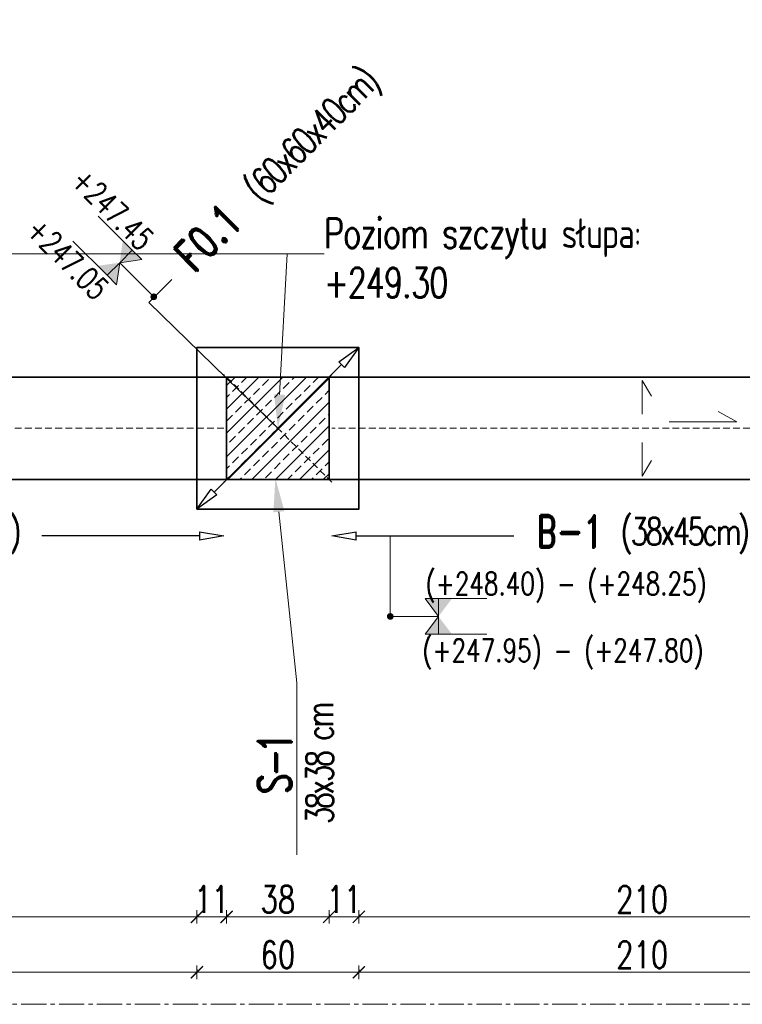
# Model space of a CAD drawing. Header units: millimetres. Extents: x -8 to 14965326, y -810 to 11054951.
# Tile 13 of 72: x 7505853 to 7506121, y 5554950 to 5555315. Entities that reach past the tile are written whole.
import ezdxf
from ezdxf import colors
from ezdxf.entities.mleader import LeaderData, LeaderLine
from ezdxf.math import Vec2, Vec3

# ---------------------------------------------------------------- set-up
doc = ezdxf.new("R2010")
doc.units = ezdxf.units.MM
doc.header["$LTSCALE"] = 0.5
doc.header["$MEASUREMENT"] = 0
doc.linetypes.add('CENTER2', pattern=[1.125, 0.75, -0.125, 0.125, -0.125])
doc.linetypes.add('KRESKOWA', pattern=[0.75, 0.5, -0.25])
doc.layers.get('0').update_dxf_attribs({"linetype": 'CONTINUOUS', "lineweight": 13})
doc.layers.get('Defpoints').update_dxf_attribs({"linetype": 'CONTINUOUS'})
for name, color, linetype, lineweight in [('_K_pozycje', 1, 'CONTINUOUS', 5), ('K_Cienkie przerywane', 252, 'KRESKOWA', 9), ('K_Fundamenty - przekrój', 40, 'CONTINUOUS', 35), ('K_Kreskowanie', 253, 'CONTINUOUS', 5), ('K_Opis', 7, 'CONTINUOUS', 9), ('K_Ściany - przekrój', 7, 'CONTINUOUS', 35), ('tkd_obszary_wykazu', 14, 'CENTER2', 9), ('tkd_wym', 1, 'CONTINUOUS', 5)]:
    doc.layers.add(name, color=color, linetype=linetype, lineweight=lineweight)
doc.styles.add('___K_OPIS_ROMAND', font='romand.shx', dxfattribs={"width": 0.75})
doc.styles.add('___K_OPIS_SIMPLEX', font='simplex.shx', dxfattribs={"width": 0.75})
doc.styles.add('tkd_txt0', font='simplex.shx', dxfattribs={"width": 0.75})
doc.dimstyles.new('opisy_wieńce', dxfattribs={"dimscale": 0.6, "dimtxt": 20, "dimasz": 25, "dimexe": 10, "dimexo": 50, "dimgap": 10, "dimtad": 0, "dimdec": 1, "dimrnd": 0.05000000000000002, "dimzin": 9, "dimdsep": 46, "dimtxsty": '___K_OPIS_ROMAND', "dimblk1": 'CLOSEDBLANK', "dimblk2": 'CLOSEDBLANK', "dimsah": 1, "dimcen": 0, "dimdle": 10, "dimse1": 1, "dimse2": 1, "dimclrd": 1, "dimclre": 256, "dimclrt": 50, "dimazin": 2, "dimtm": 1e-09, "dimtfac": 1, "dimtdec": 1, "dimtmove": 2, "dimatfit": 3, "dimfxl": 1, "dimtolj": 1, "dimtzin": 0, "dimarcsym": 0})
doc.dimstyles.new('tkd_1-50cm[cm]', dxfattribs={"dimtxt": 10, "dimasz": 2.5, "dimexe": 0, "dimexo": 10, "dimgap": 1.5, "dimtad": 1, "dimdec": 1, "dimrnd": 0.5, "dimdsep": 46, "dimtxsty": 'tkd_txt0', "dimblk": 'tkd_dim_arrow', "dimcen": 0, "dimclrd": 1, "dimclre": 256, "dimclrt": 7, "dimaunit": 1, "dimadec": 0, "dimazin": 0, "dimtfac": 0.009090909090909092, "dimtdec": 1, "dimtix": 1, "dimtmove": 1, "dimatfit": 3, "dimldrblk": 'DOTSMALL', "dimfxl": 1, "dimfxlon": 1, "dimtvp": 0.02, "dimtolj": 1, "dimtzin": 9, "dimlwd": -1, "dimarcsym": 0})

# ---------------------------------------------------------------- blocks, each defined once
blk = doc.blocks.new('_ClosedBlank')
at = {"color": 0, "linetype": 'ByBlock', "lineweight": -2}
for p, q in [((-1, 0.1666666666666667), (0, 0)), ((-1, 0.1666666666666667), (-1, -0.1666666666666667)), ((0, 0), (-1, -0.1666666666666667))]:
    blk.add_line(p, q, dxfattribs=at)
blk = doc.blocks.new('*D188')
at = {"layer": '_K_pozycje', "color": 1, "lineweight": -2, "transparency": 16777216}
for p, q in [((7505901.29984072, 5555209.688072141), (7505909.785122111, 5555218.173353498)), ((7505949.111622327, 5555163.055749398), (7505901.29984072, 5555209.688072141)), ((7505972.747661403, 5555186.691788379), (7505925.475583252, 5555139.419710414))]:
    blk.add_line(p, q, dxfattribs=at)
at = {"layer": 'Defpoints', "color": 0, "transparency": 16777216}
for p in [(7505979.111622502, 5555193.055749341), (7505919.111622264, 5555133.055749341), (7505919.111622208, 5555133.055749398)]:
    blk.add_point(p, dxfattribs=at)
at = {"layer": '_K_pozycje', "color": 1, "lineweight": -2, "transparency": 16777216, "xscale": 9, "yscale": 9, "zscale": 9}
for p, rotation in [((7505979.111622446, 5555193.055749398), 44.99999988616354), ((7505919.111622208, 5555133.055749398), 224.9999998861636)]:
    blk.add_blockref('_ClosedBlank', p, dxfattribs=dict(at, rotation=rotation))
at = {"layer": '_K_pozycje', "color": 50, "transparency": 16777216, "insert": (7505949.821672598, 5555258.209903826), "char_height": 12, "attachment_point": 5, "rotation": 44.99999988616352, "style": '___K_OPIS_ROMAND'}
blk.add_mtext('\\A1;F0.1{\\fArial|b0|i0|c238|p34;\\H0.87497x;\\C242;   \\Fsimplex|c238;\\H0.95241x;\\T0.8;(60x60x40cm)}', dxfattribs=at)
blk = doc.blocks.new('*U40')
at = {"layer": 'K_Opis'}
h = blk.add_hatch(color=1, dxfattribs=at)
edge = h.paths.add_edge_path()
edge.add_arc((1.63491603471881e-29, 0), 0.03599999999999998, 359.9999999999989, 719.999999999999)
at = {"layer": 'K_Opis', "color": 1}
blk.add_line((6.6596631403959e-08, 0.5107883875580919), (1.63491603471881e-29, 0), dxfattribs=at)
at = {"layer": 'K_Opis'}
for points in [[(-0.1881599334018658, 0.5107884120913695), (-0.1881598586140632, 1.022270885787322)], [(0.1881600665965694, 0.5107883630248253), (0.1881601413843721, 1.022270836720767)], [(-0.1881599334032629, 0.5107884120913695), (6.659735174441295e-08, 0.510788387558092), (-0.1881599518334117, 0.3694368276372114), (-0.1881599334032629, 0.5107884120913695)], [(0.1881600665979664, 0.5107883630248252), (6.659735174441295e-08, 0.510788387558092), (0.1881600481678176, 0.3694367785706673), (0.1881600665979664, 0.5107883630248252)]]:
    blk.add_lwpolyline(points, dxfattribs=at)
for points in [[(-0.1881599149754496, 0.6521399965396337), (-0.1881599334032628, 0.5107884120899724), (6.659805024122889e-08, 0.5107883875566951)], [(0.1881600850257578, 0.6521399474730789), (0.1881600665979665, 0.5107883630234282), (6.659665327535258e-08, 0.5107883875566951)], [(-0.1881599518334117, 0.3694368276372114), (-0.1881599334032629, 0.5107884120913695), (6.659805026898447e-08, 0.510788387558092)], [(0.1881600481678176, 0.3694367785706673), (0.1881600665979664, 0.5107883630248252), (6.659665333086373e-08, 0.510788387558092)]]:
    blk.add_solid(points, dxfattribs=at)
at = {"layer": 'K_Opis', "style": '___K_OPIS_SIMPLEX', "width": 0.75, "flags": 8}
for tag, p in [('góra', (-0.2273332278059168, 0.3830138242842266)), ('dół', (0.479503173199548, 0.3830138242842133))]:
    blk.add_attdef(tag, p, '', height=0.2399999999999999, rotation=89.99999999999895, dxfattribs=at)
blk = doc.blocks.new('*D212')
at = {"layer": '_K_pozycje', "color": 1, "lineweight": -2, "transparency": 16777216}
for p, q in [((7505708.111621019, 5555123.144576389), (7505766.576002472, 5555123.144576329)), ((7505920.111620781, 5555123.14457617), (7505861.647239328, 5555123.144576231))]:
    blk.add_line(p, q, dxfattribs=at)
at = {"layer": 'Defpoints', "color": 0, "transparency": 16777216}
for p in [(7505699.11162104, 5555143.055750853), (7505929.111620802, 5555143.055750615), (7505699.111621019, 5555123.144576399)]:
    blk.add_point(p, dxfattribs=at)
at = {"layer": '_K_pozycje', "color": 1, "lineweight": -2, "transparency": 16777216, "xscale": 9, "yscale": 9, "zscale": 9}
for p, rotation in [((7505699.111621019, 5555123.144576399), 179.9999999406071), ((7505929.111620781, 5555123.14457616), 359.9999999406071)]:
    blk.add_blockref('_ClosedBlank', p, dxfattribs=dict(at, rotation=rotation))
at = {"layer": '_K_pozycje', "color": 50, "transparency": 16777216, "insert": (7505814.1116209, 5555123.144576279), "char_height": 12, "attachment_point": 5, "rotation": 359.9999999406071, "style": '___K_OPIS_ROMAND'}
blk.add_mtext('\\A1;B-1 {\\Fsimplex|c238;\\H0.83333x;\\T0.8;\\C242;(38x45cm)}', dxfattribs=at)
blk = doc.blocks.new('*D213')
at = {"layer": '_K_pozycje', "color": 1, "lineweight": -2, "transparency": 16777216}
for p, q in [((7505978.111621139, 5555123.14457631), (7506036.576002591, 5555123.14457625)), ((7506190.1116209, 5555123.14457609), (7506131.647239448, 5555123.144576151))]:
    blk.add_line(p, q, dxfattribs=at)
at = {"layer": 'Defpoints', "color": 0, "transparency": 16777216}
for p in [(7505969.111621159, 5555143.055750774), (7506199.111620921, 5555143.055750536), (7505969.111621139, 5555123.144576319)]:
    blk.add_point(p, dxfattribs=at)
at = {"layer": '_K_pozycje', "color": 1, "lineweight": -2, "transparency": 16777216, "xscale": 9, "yscale": 9, "zscale": 9}
for p, rotation in [((7505969.111621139, 5555123.144576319), 179.9999999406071), ((7506199.1116209, 5555123.144576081), 359.9999999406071)]:
    blk.add_blockref('_ClosedBlank', p, dxfattribs=dict(at, rotation=rotation))
at = {"layer": '_K_pozycje', "color": 50, "transparency": 16777216, "insert": (7506084.111621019, 5555123.1445762), "char_height": 12, "attachment_point": 5, "rotation": 359.9999999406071, "style": '___K_OPIS_ROMAND'}
blk.add_mtext('\\A1;B-1 {\\Fsimplex|c238;\\H0.83333x;\\T0.8;\\C242;(38x45cm)}', dxfattribs=at)
blk = doc.blocks.new('*U39')
at = {"layer": 'K_Opis'}
h = blk.add_hatch(color=1, dxfattribs=at)
edge = h.paths.add_edge_path()
edge.add_arc((3.785675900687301e-31, -4.2301348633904e-16), 0.03599999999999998, -1.0800249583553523e-12, 359.9999999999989, ccw=False)
at = {"layer": 'K_Opis', "color": 1}
blk.add_line((6.659661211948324e-08, -0.5107883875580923), (3.785675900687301e-31, -4.2301348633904e-16), dxfattribs=at)
at = {"layer": 'K_Opis'}
for points in [[(-0.1881599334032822, -0.5107884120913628), (6.65973324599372e-08, -0.5107883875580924), (-0.1881599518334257, -0.3694368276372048), (-0.1881599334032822, -0.5107884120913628)], [(0.1881600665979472, -0.5107883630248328), (6.65973324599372e-08, -0.5107883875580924), (0.1881600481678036, -0.3694367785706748), (0.1881600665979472, -0.5107883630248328)], [(-0.1881599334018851, -0.5107884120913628), (-0.1881598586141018, -1.022270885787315)], [(0.1881600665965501, -0.5107883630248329), (0.1881601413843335, -1.022270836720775)]]:
    blk.add_lwpolyline(points, dxfattribs=at)
for points in [[(-0.1881599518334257, -0.3694368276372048), (-0.1881599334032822, -0.5107884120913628), (6.659803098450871e-08, -0.5107883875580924)], [(0.1881600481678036, -0.3694367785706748), (0.1881600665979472, -0.5107883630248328), (6.659663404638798e-08, -0.5107883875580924)], [(-0.1881599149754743, -0.6521399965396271), (-0.1881599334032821, -0.5107884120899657), (6.659803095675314e-08, -0.5107883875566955)], [(0.1881600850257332, -0.6521399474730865), (0.1881600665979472, -0.5107883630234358), (6.659663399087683e-08, -0.5107883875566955)]]:
    blk.add_solid(points, dxfattribs=at)
at = {"layer": 'K_Opis', "style": '___K_OPIS_SIMPLEX', "width": 0.75, "flags": 8}
for tag, p in [('dół', (0.4795031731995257, -0.7772995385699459)), ('góra', (-0.227333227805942, -0.9230138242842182))]:
    blk.add_attdef(tag, p, '', height=0.2399999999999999, rotation=89.99999999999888, dxfattribs=at)
blk = doc.blocks.new('tkd_dim_arrow')
for p, q in [((-1, 0), (1, 0)), ((0, -1), (0, 1))]:
    blk.add_line(p, q)
at = {"const_width": 0.2}
blk.add_lwpolyline([(-0.8954183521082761, -0.8954183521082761), (0.8954183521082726, 0.8954183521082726)], dxfattribs=at)
blk = doc.blocks.new('*D293')
at = {"layer": 'Defpoints', "color": 0, "transparency": 16777216}
for p in [(7505979.111622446, 5555133.055749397), (7506189.111623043, 5555133.055747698), (7505979.111622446, 5554961.390401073)]:
    blk.add_point(p, dxfattribs=at)
at = {"layer": 'tkd_wym', "lineweight": -2, "transparency": 16777216}
for p, q in [((7505979.111622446, 5554962.390401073), (7505979.111622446, 5554961.390401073)), ((7506189.111623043, 5554962.390401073), (7506189.111623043, 5554961.390401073))]:
    blk.add_line(p, q, dxfattribs=at)
at = {"layer": 'tkd_wym', "color": 1, "transparency": 16777216}
blk.add_line((7506186.611623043, 5554961.390401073), (7505981.611622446, 5554961.390401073), dxfattribs=at)
at = {"layer": 'tkd_wym', "color": 1, "transparency": 16777216, "xscale": 2.5, "yscale": 2.5, "zscale": 2.5, "rotation": 180}
blk.add_blockref('tkd_dim_arrow', (7505979.111622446, 5554961.390401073), dxfattribs=at)
at = {"layer": 'tkd_wym', "color": 1, "transparency": 16777216, "xscale": 2.5, "yscale": 2.5, "zscale": 2.5}
blk.add_blockref('tkd_dim_arrow', (7506189.111623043, 5554961.390401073), dxfattribs=at)
at = {"layer": 'tkd_wym', "color": 7, "transparency": 16777216, "insert": (7506084.111622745, 5554967.890401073), "char_height": 10, "attachment_point": 5, "style": 'tkd_txt0'}
blk.add_mtext('\\A1;210', dxfattribs=at)
blk = doc.blocks.new('_DotSmall')
blk = doc.blocks.new('*D294')
at = {"layer": 'Defpoints', "color": 0, "transparency": 16777216}
for p in [(7505919.111622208, 5555133.055749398), (7505979.111622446, 5555133.055749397), (7505919.111622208, 5554961.390401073)]:
    blk.add_point(p, dxfattribs=at)
at = {"layer": 'tkd_wym', "lineweight": -2, "transparency": 16777216}
for p, q in [((7505919.111622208, 5554962.390401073), (7505919.111622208, 5554961.390401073)), ((7505979.111622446, 5554962.390401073), (7505979.111622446, 5554961.390401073))]:
    blk.add_line(p, q, dxfattribs=at)
at = {"layer": 'tkd_wym', "color": 1, "transparency": 16777216}
blk.add_line((7505976.611622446, 5554961.390401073), (7505921.611622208, 5554961.390401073), dxfattribs=at)
at = {"layer": 'tkd_wym', "color": 1, "transparency": 16777216, "xscale": 2.5, "yscale": 2.5, "zscale": 2.5, "rotation": 180}
blk.add_blockref('tkd_dim_arrow', (7505919.111622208, 5554961.390401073), dxfattribs=at)
at = {"layer": 'tkd_wym', "color": 1, "transparency": 16777216, "xscale": 2.5, "yscale": 2.5, "zscale": 2.5}
blk.add_blockref('tkd_dim_arrow', (7505979.111622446, 5554961.390401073), dxfattribs=at)
at = {"layer": 'tkd_wym', "color": 7, "transparency": 16777216, "insert": (7505949.111622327, 5554967.890401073), "char_height": 10, "attachment_point": 5, "style": 'tkd_txt0'}
blk.add_mtext('\\A1;60', dxfattribs=at)
blk = doc.blocks.new('*D295')
at = {"layer": 'Defpoints', "color": 0, "transparency": 16777216}
for p in [(7505709.111623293, 5555133.055748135), (7505919.111622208, 5555133.055749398), (7505709.111623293, 5554961.390401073)]:
    blk.add_point(p, dxfattribs=at)
at = {"layer": 'tkd_wym', "lineweight": -2, "transparency": 16777216}
for p, q in [((7505709.111623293, 5554962.390401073), (7505709.111623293, 5554961.390401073)), ((7505919.111622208, 5554962.390401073), (7505919.111622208, 5554961.390401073))]:
    blk.add_line(p, q, dxfattribs=at)
at = {"layer": 'tkd_wym', "color": 1, "transparency": 16777216}
blk.add_line((7505916.611622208, 5554961.390401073), (7505711.611623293, 5554961.390401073), dxfattribs=at)
at = {"layer": 'tkd_wym', "color": 1, "transparency": 16777216, "xscale": 2.5, "yscale": 2.5, "zscale": 2.5, "rotation": 180}
blk.add_blockref('tkd_dim_arrow', (7505709.111623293, 5554961.390401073), dxfattribs=at)
at = {"layer": 'tkd_wym', "color": 1, "transparency": 16777216, "xscale": 2.5, "yscale": 2.5, "zscale": 2.5}
blk.add_blockref('tkd_dim_arrow', (7505919.111622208, 5554961.390401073), dxfattribs=at)
at = {"layer": 'tkd_wym', "color": 7, "transparency": 16777216, "insert": (7505814.111622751, 5554967.890401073), "char_height": 10, "attachment_point": 5, "style": 'tkd_txt0'}
blk.add_mtext('\\A1;210', dxfattribs=at)
blk = doc.blocks.new('*D446')
at = {"layer": 'Defpoints', "color": 0, "transparency": 16777216}
for p in [(7505979.111622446, 5555153.667719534), (7506189.111623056, 5555149.031802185), (7505979.111622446, 5554981.940718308)]:
    blk.add_point(p, dxfattribs=at)
at = {"layer": 'tkd_wym', "lineweight": -2, "transparency": 16777216}
for p, q in [((7505979.111622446, 5554982.940718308), (7505979.111622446, 5554981.940718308)), ((7506189.111623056, 5554982.940718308), (7506189.111623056, 5554981.940718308))]:
    blk.add_line(p, q, dxfattribs=at)
at = {"layer": 'tkd_wym', "color": 1, "transparency": 16777216}
blk.add_line((7506186.611623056, 5554981.940718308), (7505981.611622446, 5554981.940718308), dxfattribs=at)
at = {"layer": 'tkd_wym', "color": 1, "transparency": 16777216, "xscale": 2.5, "yscale": 2.5, "zscale": 2.5, "rotation": 180}
blk.add_blockref('tkd_dim_arrow', (7505979.111622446, 5554981.940718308), dxfattribs=at)
at = {"layer": 'tkd_wym', "color": 1, "transparency": 16777216, "xscale": 2.5, "yscale": 2.5, "zscale": 2.5}
blk.add_blockref('tkd_dim_arrow', (7506189.111623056, 5554981.940718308), dxfattribs=at)
at = {"layer": 'tkd_wym', "color": 7, "transparency": 16777216, "insert": (7506084.111622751, 5554988.440718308), "char_height": 10, "attachment_point": 5, "style": 'tkd_txt0'}
blk.add_mtext('\\A1;210', dxfattribs=at)
blk = doc.blocks.new('*D447')
at = {"layer": 'Defpoints', "color": 0, "transparency": 16777216}
for p in [(7505968.111621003, 5555153.667719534), (7505979.111622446, 5555153.667719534), (7505968.111621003, 5554981.940718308)]:
    blk.add_point(p, dxfattribs=at)
at = {"layer": 'tkd_wym', "lineweight": -2, "transparency": 16777216}
for p, q in [((7505968.111621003, 5554982.940718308), (7505968.111621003, 5554981.940718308)), ((7505979.111622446, 5554982.940718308), (7505979.111622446, 5554981.940718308))]:
    blk.add_line(p, q, dxfattribs=at)
at = {"layer": 'tkd_wym', "color": 1, "transparency": 16777216}
blk.add_line((7505976.611622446, 5554981.940718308), (7505970.611621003, 5554981.940718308), dxfattribs=at)
at = {"layer": 'tkd_wym', "color": 1, "transparency": 16777216, "xscale": 2.5, "yscale": 2.5, "zscale": 2.5, "rotation": 180}
blk.add_blockref('tkd_dim_arrow', (7505968.111621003, 5554981.940718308), dxfattribs=at)
at = {"layer": 'tkd_wym', "color": 1, "transparency": 16777216, "xscale": 2.5, "yscale": 2.5, "zscale": 2.5}
blk.add_blockref('tkd_dim_arrow', (7505979.111622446, 5554981.940718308), dxfattribs=at)
at = {"layer": 'tkd_wym', "color": 7, "transparency": 16777216, "insert": (7505973.611621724, 5554988.440718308), "char_height": 10, "attachment_point": 5, "style": 'tkd_txt0'}
blk.add_mtext('\\A1;11', dxfattribs=at)
blk = doc.blocks.new('*D448')
at = {"layer": 'Defpoints', "color": 0, "transparency": 16777216}
for p in [(7505968.111621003, 5555153.667719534), (7505930.111620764, 5555152.424761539), (7505930.111620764, 5554981.940718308)]:
    blk.add_point(p, dxfattribs=at)
at = {"layer": 'tkd_wym', "lineweight": -2, "transparency": 16777216}
for p, q in [((7505930.111620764, 5554982.940718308), (7505930.111620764, 5554981.940718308)), ((7505968.111621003, 5554982.940718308), (7505968.111621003, 5554981.940718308))]:
    blk.add_line(p, q, dxfattribs=at)
at = {"layer": 'tkd_wym', "color": 1, "transparency": 16777216}
blk.add_line((7505965.611621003, 5554981.940718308), (7505932.611620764, 5554981.940718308), dxfattribs=at)
at = {"layer": 'tkd_wym', "color": 1, "transparency": 16777216, "xscale": 2.5, "yscale": 2.5, "zscale": 2.5, "rotation": 180}
blk.add_blockref('tkd_dim_arrow', (7505930.111620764, 5554981.940718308), dxfattribs=at)
at = {"layer": 'tkd_wym', "color": 1, "transparency": 16777216, "xscale": 2.5, "yscale": 2.5, "zscale": 2.5}
blk.add_blockref('tkd_dim_arrow', (7505968.111621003, 5554981.940718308), dxfattribs=at)
at = {"layer": 'tkd_wym', "color": 7, "transparency": 16777216, "insert": (7505949.111620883, 5554988.440718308), "char_height": 10, "attachment_point": 5, "style": 'tkd_txt0'}
blk.add_mtext('\\A1;38', dxfattribs=at)
blk = doc.blocks.new('*D449')
at = {"layer": 'Defpoints', "color": 0, "transparency": 16777216}
for p in [(7505919.111622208, 5555150.778212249), (7505930.111620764, 5555152.424761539), (7505919.111622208, 5554981.940718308)]:
    blk.add_point(p, dxfattribs=at)
at = {"layer": 'tkd_wym', "lineweight": -2, "transparency": 16777216}
for p, q in [((7505919.111622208, 5554982.940718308), (7505919.111622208, 5554981.940718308)), ((7505930.111620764, 5554982.940718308), (7505930.111620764, 5554981.940718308))]:
    blk.add_line(p, q, dxfattribs=at)
at = {"layer": 'tkd_wym', "color": 1, "transparency": 16777216}
blk.add_line((7505927.611620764, 5554981.940718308), (7505921.611622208, 5554981.940718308), dxfattribs=at)
at = {"layer": 'tkd_wym', "color": 1, "transparency": 16777216, "xscale": 2.5, "yscale": 2.5, "zscale": 2.5, "rotation": 180}
blk.add_blockref('tkd_dim_arrow', (7505919.111622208, 5554981.940718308), dxfattribs=at)
at = {"layer": 'tkd_wym', "color": 1, "transparency": 16777216, "xscale": 2.5, "yscale": 2.5, "zscale": 2.5}
blk.add_blockref('tkd_dim_arrow', (7505930.111620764, 5554981.940718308), dxfattribs=at)
at = {"layer": 'tkd_wym', "color": 7, "transparency": 16777216, "insert": (7505924.611621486, 5554988.440718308), "char_height": 10, "attachment_point": 5, "style": 'tkd_txt0'}
blk.add_mtext('\\A1;11', dxfattribs=at)
blk = doc.blocks.new('*D450')
at = {"layer": 'Defpoints', "color": 0, "transparency": 16777216}
for p in [(7505709.111623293, 5555150.778212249), (7505919.111622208, 5555150.778212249), (7505709.111623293, 5554981.940718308)]:
    blk.add_point(p, dxfattribs=at)
at = {"layer": 'tkd_wym', "lineweight": -2, "transparency": 16777216}
for p, q in [((7505709.111623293, 5554982.940718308), (7505709.111623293, 5554981.940718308)), ((7505919.111622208, 5554982.940718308), (7505919.111622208, 5554981.940718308))]:
    blk.add_line(p, q, dxfattribs=at)
at = {"layer": 'tkd_wym', "color": 1, "transparency": 16777216}
blk.add_line((7505916.611622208, 5554981.940718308), (7505711.611623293, 5554981.940718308), dxfattribs=at)
at = {"layer": 'tkd_wym', "color": 1, "transparency": 16777216, "xscale": 2.5, "yscale": 2.5, "zscale": 2.5, "rotation": 180}
blk.add_blockref('tkd_dim_arrow', (7505709.111623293, 5554981.940718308), dxfattribs=at)
at = {"layer": 'tkd_wym', "color": 1, "transparency": 16777216, "xscale": 2.5, "yscale": 2.5, "zscale": 2.5}
blk.add_blockref('tkd_dim_arrow', (7505919.111622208, 5554981.940718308), dxfattribs=at)
at = {"layer": 'tkd_wym', "color": 7, "transparency": 16777216, "insert": (7505814.111622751, 5554988.440718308), "char_height": 10, "attachment_point": 5, "style": 'tkd_txt0'}
blk.add_mtext('\\A1;210', dxfattribs=at)

msp = doc.modelspace()

# ---------------------------------------------------------------- hatches: boundary and pattern name
at = {"layer": 'K_Kreskowanie'}
h = msp.add_hatch(dxfattribs=at)
h.set_pattern_fill('ANSI33', color=256, scale=25)
h.set_pattern_definition([(45, (2057.7153886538, -3142.179540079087), (-4.419417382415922, 4.419417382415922), []), (45, (2062.1348060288, -3142.179540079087), (-4.419417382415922, 4.419417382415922), [3.125, -1.5625])])
h.paths.add_polyline_path([(7505930.111620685, 5555144.055750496), (7505968.111620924, 5555144.055750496), (7505968.11162095, 5555182.055750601), (7505930.111620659, 5555182.055750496)])

# ---------------------------------------------------------------- linework, layer by layer
at = {"layer": '_K_pozycje'}
msp.add_line((7505990.768857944, 5555093.32053086), (7505990.768858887, 5555123.144576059), dxfattribs=at)
at = {"layer": 'K_Cienkie przerywane', "linetype": 'KRESKOWA', "ltscale": 10}
for p, q in [((7505969.111620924, 5555183.055750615), (7505929.111620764, 5555143.055750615)), ((7505969.111621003, 5555143.055750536), (7505929.111620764, 5555183.055750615)), ((7505929.111620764, 5555163.055750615), (7505699.111621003, 5555163.055750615)), ((7506199.111620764, 5555163.055750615), (7505969.111621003, 5555163.055750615))]:
    msp.add_line(p, q, dxfattribs=at)
at = {"layer": 'K_Fundamenty - przekrój'}
msp.add_lwpolyline([(7505919.111622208, 5555133.055749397), (7505919.111622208, 5555193.055749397), (7505979.111622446, 5555193.055749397), (7505979.111622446, 5555133.055749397)], close=True, dxfattribs=at)
at = {"layer": 'K_Opis'}
for points in [[(7506084.111620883, 5555168.280469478), (7506084.111620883, 5555180.818939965), (7506087.59506337, 5555175.030094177)], [(7506094.168930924, 5555165.417373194), (7506119.168930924, 5555165.417373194), (7506112.328554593, 5555169.236251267)], [(7506084.111620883, 5555157.831031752), (7506084.111620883, 5555145.292561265), (7506087.59506337, 5555151.081407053)]]:
    msp.add_lwpolyline(points, dxfattribs=at)
at = {"layer": 'K_Ściany - przekrój', "linetype": 'Continuous', "ltscale": 2.5}
for p, q in [((7505698.111621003, 5555182.055750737), (7505930.111620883, 5555182.055750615)), ((7505968.111621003, 5555182.055750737), (7506200.111620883, 5555182.055750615)), ((7505930.111620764, 5555144.055750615), (7505698.111621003, 5555144.055750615)), ((7506200.111620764, 5555144.055750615), (7505968.111621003, 5555144.055750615))]:
    msp.add_line(p, q, dxfattribs=at)
msp.add_lwpolyline([(7505930.111620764, 5555182.055750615), (7505968.111621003, 5555182.055750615), (7505968.111621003, 5555144.055750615), (7505930.111620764, 5555144.055750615)], close=True, dxfattribs=at)
at = {"layer": 'tkd_obszary_wykazu', "ltscale": 25}
msp.add_lwpolyline([(7503716.83762762, 5559109.385387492), (7506482.052716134, 5559109.385387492), (7506482.052716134, 5554949.530839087), (7503716.83762762, 5554949.530839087)], close=True, dxfattribs=at)

# ---------------------------------------------------------------- block references
ref = msp.add_blockref('*U40', (7505903.124624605, 5555211.801246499), dxfattribs=dict(xscale=-35, yscale=35, zscale=35, rotation=45.00000736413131))
ref.add_attrib('góra', '+247.45', (7505871.906688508, 5555254.27159378), dxfattribs={"layer": 'K_Opis', "height": 8.399999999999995, "rotation": 315.0000073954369, "style": '___K_OPIS_SIMPLEX', "width": 0.75, "flags": 8})
ref.add_attrib('dół', '+247.05', (7505855.261910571, 5555235.929755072), dxfattribs={"layer": 'K_Opis', "height": 8.399999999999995, "rotation": 315.0000073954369, "style": '___K_OPIS_SIMPLEX', "width": 0.75, "flags": 8})
ref = msp.add_blockref('*U39', (7505990.768857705, 5555093.320531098), dxfattribs=dict(xscale=-35, yscale=35, zscale=35, rotation=90.00000746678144))
ref.add_attrib('góra', '(+248.40) - (+248.25)', (7506003.874340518, 5555101.277195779), dxfattribs={"layer": 'K_Opis', "height": 8.399999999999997, "rotation": 7.470519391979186e-06, "style": '___K_OPIS_SIMPLEX', "width": 0.75, "flags": 8})
ref.add_attrib('dół', '(+247.95) - (+247.80)', (7506002.674343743, 5555076.537921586), dxfattribs={"layer": 'K_Opis', "height": 8.399999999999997, "rotation": 7.470519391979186e-06, "style": '___K_OPIS_SIMPLEX', "width": 0.75, "flags": 8})

# ---------------------------------------------------------------- dimensions: what is measured, and where the dimension line sits
at = {"layer": '_K_pozycje'}
for base, p1, p2, angle, text, override, picture, middle in [((7505919.111622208, 5555133.055749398), (7505979.111622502, 5555193.055749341), (7505919.111622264, 5555133.055749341), 224.99999988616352, 'F0.1{\\fArial|b0|i0|c238|p34;\\H0.87497x;\\C242;   \\Fsimplex|c238;\\H0.95241x;\\T0.8;(60x60x40cm)}', {"dimasz": 15, "dimtmove": 1}, '*D188', (7505914.027762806, 5555222.415994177)), ((7505699.111621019, 5555123.144576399), (7505929.111620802, 5555143.055750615), (7505699.11162104, 5555143.055750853), 179.99999994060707, 'B-1 {\\Fsimplex|c238;\\H0.83333x;\\T0.8;\\C242;(38x45cm)}', {"dimasz": 15}, '*D212', (7505814.1116209, 5555123.144576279)), ((7505969.111621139, 5555123.144576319), (7506199.111620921, 5555143.055750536), (7505969.111621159, 5555143.055750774), 179.99999994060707, 'B-1 {\\Fsimplex|c238;\\H0.83333x;\\T0.8;\\C242;(38x45cm)}', {"dimasz": 15}, '*D213', (7506084.111621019, 5555123.1445762))]:
    dim = msp.add_linear_dim(base=base, p1=p1, p2=p2, angle=angle, text=text, dimstyle='opisy_wieńce', override=override, dxfattribs=at)
    dim.commit()
    dim.dimension.update_dxf_attribs({"geometry": picture, "text_midpoint": middle, "dimtype": 161})
at = {"layer": 'tkd_wym'}
for base, p1, p2, picture, middle in [((7505930.111620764, 5554981.940718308), (7505968.111621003, 5555153.667719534), (7505930.111620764, 5555152.424761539), '*D448', (7505949.111620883, 5554988.440718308)), ((7505968.111621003, 5554981.940718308), (7505979.111622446, 5555153.667719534), (7505968.111621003, 5555153.667719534), '*D447', (7505973.611621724, 5554988.440718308)), ((7505979.111622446, 5554981.940718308), (7506189.111623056, 5555149.031802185), (7505979.111622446, 5555153.667719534), '*D446', (7506084.111622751, 5554988.440718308)), ((7505709.111623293, 5554981.940718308), (7505919.111622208, 5555150.778212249), (7505709.111623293, 5555150.778212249), '*D450', (7505814.111622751, 5554988.440718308)), ((7505919.111622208, 5554981.940718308), (7505930.111620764, 5555152.424761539), (7505919.111622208, 5555150.778212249), '*D449', (7505924.611621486, 5554988.440718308)), ((7505709.111623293, 5554961.390401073), (7505919.111622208, 5555133.055749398), (7505709.111623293, 5555133.055748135), '*D295', (7505814.111622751, 5554967.890401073)), ((7505919.111622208, 5554961.390401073), (7505979.111622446, 5555133.055749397), (7505919.111622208, 5555133.055749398), '*D294', (7505949.111622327, 5554967.890401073)), ((7505979.111622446, 5554961.390401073), (7506189.111623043, 5555133.055747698), (7505979.111622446, 5555133.055749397), '*D293', (7506084.111622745, 5554967.890401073))]:
    dim = msp.add_linear_dim(base=base, p1=p1, p2=p2, dimstyle='tkd_1-50cm[cm]', dxfattribs=at)
    dim.commit()
    dim.dimension.update_dxf_attribs({"geometry": picture, "text_midpoint": middle})

# ---------------------------------------------------------------- leaders
at = {"layer": 'K_Opis'}
ml = msp.add_multileader_mtext('Standard', dxfattribs=at)
ml.set_content('{\\T0.95;Poziom szczytu słupa:\\P+249.30}', color=256, style='___K_OPIS_SIMPLEX')
ml.set_leader_properties(color=256, linetype='ByLayer', lineweight=9)
ml.build(insert=Vec2(0, 0))
ml.multileader.update_dxf_attribs({"text_left_attachment_type": 6, "text_right_attachment_type": 6, "arrow_head_size": 12.5})
ctx = ml.context
ctx.base_point, ctx.char_height, ctx.arrow_head_size, ctx.landing_gap_size, ctx.plane_origin = Vec3(7505966.254248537, 5555227.685496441), 11, 12.5, 0, Vec3(7505970.216647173, 5555541.923076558)
ctx.left_attachment, ctx.right_attachment = 6, 6
notes = []
notes.append((ctx, [(0, (1, 1, 0), (7505952.503032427, 5555227.685496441), (1, 0), 13.75121611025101, [(0, [(7505949.111622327, 5555163.055749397)], 0, [])])]))
ctx.mtext.insert, ctx.mtext.width, ctx.mtext.defined_height, ctx.mtext.flow_direction = Vec3(7505966.254248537, 5555240.885496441), 140.3996469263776, 98.24674889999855, 5
ml = msp.add_multileader_mtext('Standard', dxfattribs=at)
ml.set_content('{\\T0.85;\\C2;S-1\\T1;\\C50;\\P\\Fsimplex|c238;\\H0.8x;\\T0.8;\\C1;38x38 cm}', color=7, style='___K_OPIS_ROMAND')
ml.set_leader_properties(color=1, linetype='CONTINUOUS', lineweight=9)
ml.build(insert=Vec2(0, 0))
ml.multileader.update_dxf_attribs({"text_left_attachment_type": 6, "text_right_attachment_type": 6, "dogleg_length": 5, "arrow_head_size": 12.5})
ctx = ml.context
ctx.base_point, ctx.char_height, ctx.arrow_head_size, ctx.landing_gap_size, ctx.plane_origin, ctx.plane_x_axis, ctx.plane_y_axis = Vec3(7505956.137852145, 5555015.301027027), 12.5, 12.5, 0, Vec3(7505995.680376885, 5555033.383223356), Vec3(6.123233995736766e-17, 1), Vec3(-1, 6.123233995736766e-17)
ctx.left_attachment, ctx.right_attachment, ctx.text_align_type = 6, 6, 1
notes.append((ctx, [(1, (1, 1, 0), (7505956.137852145, 5555068.659679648), (-6.123233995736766e-17, -1), 7.215795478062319, [(0, [(7505948.192592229, 5555144.555749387)], 0, [])])]))
ctx.mtext.insert, ctx.mtext.text_direction, ctx.mtext.rotation, ctx.mtext.alignment, ctx.mtext.line_spacing_factor, ctx.mtext.flow_direction = Vec3(7505941.637852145, 5555038.372455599), Vec3(6.123233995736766e-17, 1), 1.570796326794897, 2, 0.8640000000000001, 5
for ctx, leaders in notes:
    for number, flags, end, landing, length, lines in leaders:
        leader = LeaderData()
        leader.index, (leader.has_last_leader_line, leader.has_dogleg_vector, leader.attachment_direction) = number, flags
        leader.last_leader_point, leader.dogleg_vector, leader.dogleg_length = Vec3(end), Vec3(landing), length
        for number, points, colour, breaks in lines:
            line = LeaderLine()
            line.index, line.vertices, line.color, line.breaks = number, Vec3.list(points), colors.encode_raw_color(colour), breaks
            leader.lines.append(line)
        ctx.leaders.append(leader)

doc.saveas('drawing.dxf')
